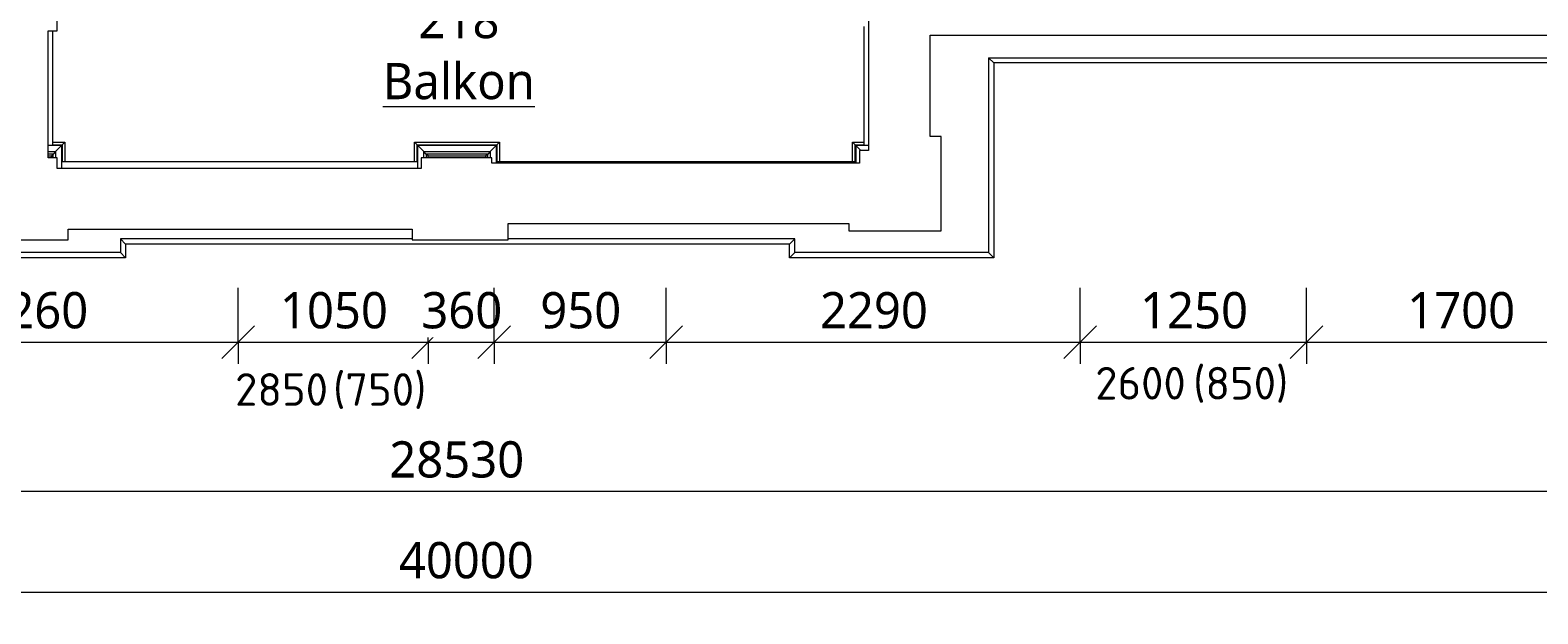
# Model space of a CAD drawing. Header units: metres. Extents: x -2.8 to 41.5, y -4.4 to 31.
# Tile 7 of 22: x 17.4 to 25.7, y -3.3 to -0.1. Entities that reach past the tile are written whole.
import ezdxf

# ---------------------------------------------------------------- set-up
doc = ezdxf.new("R2010")
doc.units = ezdxf.units.M
doc.layers.add('AV-KOTY', color=5, linetype='Continuous', lineweight=13, true_color=0x0000ff)
doc.layers.add('AV-MISTNOSTI', color=5, linetype='Continuous', lineweight=5, true_color=0x0000ff)
doc.layers.add('AV-KOTY-100', color=7, linetype='Continuous', lineweight=5)
doc.layers.add('AV-STAVBA', color=7, linetype='Continuous', lineweight=18)
doc.styles.add('ISOCPEUR', font='isocpeur.ttf', dxfattribs={"height": 0.18})
doc.styles.add('Trebuchet MS', font='trebuc.ttf', dxfattribs={"height": 0.2})
doc.styles.add('Trebuchet MS_B', font='trebuc.ttf', dxfattribs={"height": 0.2})
doc.dimstyles.new('2_mm_-_O_-_Blue_-_mm_-_zaokrouhlena', dxfattribs={"dimscale": 0.3048, "dimtxt": 0.20619, "dimasz": 0.590551, "dimexe": 0.393701, "dimexo": 0.0625, "dimgap": 0.065617, "dimtad": 1, "dimdec": 0, "dimlfac": 1000, "dimrnd": 10, "dimzin": 0, "dimdsep": 46, "dimtxsty": 'Trebuchet MS', "dimblk1": 'OBLIQUE', "dimblk2": 'OBLIQUE', "dimsah": 1, "dimcen": 0.09, "dimazin": 0, "dimtfac": 1, "dimtdec": 4, "dimtix": 1, "dimtmove": 0, "dimatfit": 3, "dimfxl": 0.984252, "dimfxlon": 1, "dimtvp": 1, "dimtfill": 1, "dimtolj": 1, "dimtzin": 0, "dimarcsym": 2})

# ---------------------------------------------------------------- blocks, each defined once
blk = doc.blocks.new('Římsa nad 1NP - Římsa nad 1NP-1582674-2NP')
at = {"layer": 'AV-STAVBA'}
for p, q in [((22.684, -0.2359), (22.6548, -0.2068)), ((22.6548, -0.2068), (33.5741, -0.2068)), ((22.6548, -0.2068), (22.6548, -1.2817)), ((22.684, -0.2359), (22.684, -1.3109)), ((33.5449, -0.2359), (22.684, -0.2359)), ((17.5364, -0.6903), (17.4614, -0.6903)), ((17.4614, -0.7242), (17.5025, -0.7242)), ((17.4884, -0.7383), (17.4614, -0.7383)), ((17.4614, -0.7479), (17.4788, -0.7479)), ((17.4614, -0.7479), (17.4788, -0.7479)), ((17.4884, -0.7383), (17.4788, -0.7479)), ((17.4788, -0.7479), (17.4788, -0.7584)), ((17.4788, -0.7584), (17.4788, -0.7479)), ((17.4865, -0.6728), (17.5538, -0.6728)), ((17.4865, -0.6873), (17.5393, -0.6873)), ((17.5025, -0.7242), (17.4884, -0.7383)), ((17.4884, -0.7584), (17.4884, -0.7383)), ((17.5025, -0.7242), (17.5279, -0.6988)), ((17.5025, -0.7242), (17.5025, -0.7584)), ((17.5361, -0.6906), (17.5393, -0.6873)), ((17.5364, -0.8184), (17.5364, -0.6903)), ((17.5393, -0.6873), (17.5538, -0.6728)), ((17.5393, -0.6873), (17.5393, -0.7818)), ((17.5538, -0.6728), (17.5538, -0.7818)), ((19.4838, -0.6728), (19.9538, -0.6728)), ((19.4838, -0.6728), (19.4982, -0.6873)), ((19.4838, -0.7818), (19.4838, -0.6728)), ((19.4982, -0.6873), (19.9393, -0.6873)), ((19.4982, -0.6873), (19.5015, -0.6906)), ((19.4982, -0.7818), (19.4982, -0.6873)), ((19.9364, -0.6903), (19.5012, -0.6903)), ((19.5012, -0.6903), (19.5012, -0.8184)), ((19.5097, -0.6988), (19.5351, -0.7242)), ((19.5351, -0.7584), (19.5351, -0.7242)), ((19.5492, -0.7383), (19.5351, -0.7242)), ((19.5351, -0.7242), (19.9025, -0.7242)), ((19.5492, -0.7383), (19.5492, -0.7584)), ((19.5588, -0.7479), (19.5492, -0.7383)), ((19.8884, -0.7383), (19.5492, -0.7383)), ((19.5588, -0.7584), (19.5588, -0.7479)), ((19.5588, -0.7479), (19.8788, -0.7479)), ((19.5588, -0.7479), (19.8788, -0.7479)), ((19.5588, -0.7584), (19.5588, -0.7479)), ((19.8884, -0.7383), (19.8788, -0.7479)), ((19.8788, -0.7479), (19.8788, -0.7584)), ((19.8788, -0.7584), (19.8788, -0.7479)), ((19.9025, -0.7242), (19.8884, -0.7383)), ((19.8884, -0.7584), (19.8884, -0.7383)), ((19.9025, -0.7242), (19.9279, -0.6988)), ((19.9025, -0.7242), (19.9025, -0.7584)), ((19.9361, -0.6906), (19.9393, -0.6873)), ((19.9364, -0.7884), (19.9364, -0.6903)), ((19.9393, -0.6873), (19.9538, -0.6728)), ((19.9393, -0.6873), (19.9393, -0.7818)), ((19.9538, -0.6728), (19.9538, -0.7818)), ((21.9038, -0.7818), (21.9038, -0.6728)), ((21.9038, -0.6728), (21.9182, -0.6873)), ((21.9038, -0.6728), (21.9648, -0.6728)), ((21.9182, -0.7818), (21.9182, -0.6873)), ((21.9182, -0.6873), (21.9215, -0.6906)), ((21.9182, -0.6873), (21.9648, -0.6873)), ((21.9914, -0.6903), (21.9212, -0.6903)), ((21.9212, -0.6903), (21.9212, -0.7884)), ((21.9297, -0.6988), (21.9493, -0.7184)), ((19.4722, -1.2068), (17.8598, -1.2068)), ((17.889, -1.2359), (17.8598, -1.2068)), ((17.8598, -1.2068), (17.8598, -1.2817)), ((17.889, -1.2359), (17.889, -1.3109)), ((21.5557, -1.2359), (17.889, -1.2359)), ((21.5848, -1.2068), (20.0022, -1.2068)), ((21.5557, -1.2359), (21.5848, -1.2068)), ((21.5557, -1.3109), (21.5557, -1.2359)), ((21.5848, -1.2817), (21.5848, -1.2068)), ((17.889, -1.3109), (16.7607, -1.3109)), ((17.8598, -1.2817), (16.7898, -1.2817)), ((17.889, -1.3109), (17.8598, -1.2817)), ((21.5848, -1.2817), (21.5557, -1.3109)), ((22.684, -1.3109), (21.5557, -1.3109)), ((22.6548, -1.2817), (21.5848, -1.2817)), ((22.6548, -1.2817), (22.684, -1.3109))]:
    blk.add_line(p, q, dxfattribs=at)
for points, knots in [([(17.5279, -0.6988), (17.5293, -0.6973), (17.5319, -0.6948), (17.5342, -0.6924), (17.5355, -0.6911), (17.5363, -0.6903), (17.5365, -0.6902), (17.5363, -0.6903)], [-1, -1, -1, -1, -0.8333333, -0.6666667, -0.5833333, -0.5, -0.3333333, -0.3333333, -0.3333333, -0.3333333]), ([(19.5013, -0.6903), (19.5011, -0.6902), (19.5012, -0.6903), (19.5021, -0.6911), (19.5033, -0.6924), (19.5057, -0.6948), (19.5083, -0.6974), (19.5097, -0.6988)], [0.3333333, 0.3333333, 0.3333333, 0.3333333, 0.5, 0.5833333, 0.6666667, 0.8333333, 1, 1, 1, 1]), ([(19.9279, -0.6988), (19.9293, -0.6973), (19.9319, -0.6948), (19.9342, -0.6924), (19.9355, -0.6911), (19.9363, -0.6903), (19.9365, -0.6902), (19.9363, -0.6903)], [-1, -1, -1, -1, -0.8333333, -0.6666667, -0.5833333, -0.5, -0.3333333, -0.3333333, -0.3333333, -0.3333333]), ([(21.9213, -0.6903), (21.9211, -0.6902), (21.9212, -0.6903), (21.9221, -0.6911), (21.9233, -0.6924), (21.9257, -0.6948), (21.9283, -0.6974), (21.9297, -0.6988)], [0.3333333, 0.3333333, 0.3333333, 0.3333333, 0.5, 0.5833333, 0.6666667, 0.8333333, 1, 1, 1, 1])]:
    blk.add_open_spline(points, degree=3, knots=knots, dxfattribs=at)
blk = doc.blocks.new('DIMBLOCK50-2NP')
at = {"layer": 'AV-KOTY-100', "color": 5, "true_color": 0x0000ff}
for p, q in [((16.2498, -1.7757), (16.2498, -1.4757)), ((18.5098, -1.7757), (18.5098, -1.4757)), ((16.2498, -1.7757), (16.3398, -1.6857)), ((18.5098, -1.7757), (18.5998, -1.6857)), ((16.2498, -1.7757), (16.1598, -1.8657)), ((16.2498, -1.7757), (18.5098, -1.7757)), ((16.2498, -1.7757), (16.2498, -1.8957)), ((18.5098, -1.7757), (18.4198, -1.8657)), ((18.5098, -1.7757), (18.5098, -1.8957))]:
    blk.add_line(p, q, dxfattribs=at)
at = {"layer": 'AV-KOTY-100', "color": 0, "insert": (17.0863, -1.4998), "char_height": 0.2, "width": 0.704541, "attachment_point": 1, "line_spacing_factor": 1.048425, "style": 'Trebuchet MS', "bg_fill": 3, "box_fill_scale": 1.25, "bg_fill_color": 256, "bg_fill_true_color": 13158600, "bg_fill_transparency": 0}
blk.add_mtext('2260', dxfattribs=at)
blk = doc.blocks.new('_Oblique')
at = {"color": 0, "linetype": 'ByBlock', "lineweight": -2}
blk.add_line((-0.5, -0.5), (0.5, 0.5), dxfattribs=at)
blk = doc.blocks.new('DIMBLOCK51-2NP')
at = {"layer": 'AV-KOTY-100', "color": 5, "true_color": 0x0000ff}
for p, q in [((18.5098, -1.7757), (18.5098, -1.4757)), ((19.5598, -1.7757), (19.5598, -1.4757)), ((18.5098, -1.7757), (18.5998, -1.6857)), ((19.5598, -1.7757), (19.6498, -1.6857)), ((18.5098, -1.7757), (18.4198, -1.8657)), ((18.5098, -1.7757), (19.5598, -1.7757)), ((18.5098, -1.7757), (18.5098, -1.8957)), ((19.5598, -1.7757), (19.4698, -1.8657)), ((19.5598, -1.7757), (19.5598, -1.8957))]:
    blk.add_line(p, q, dxfattribs=at)
at = {"layer": 'AV-KOTY-100', "color": 0, "insert": (18.7413, -1.4998), "char_height": 0.2, "width": 0.704541, "attachment_point": 1, "line_spacing_factor": 1.048425, "style": 'Trebuchet MS', "bg_fill": 3, "box_fill_scale": 1.25, "bg_fill_color": 256, "bg_fill_true_color": 13158600, "bg_fill_transparency": 0}
blk.add_mtext('1050', dxfattribs=at)
blk = doc.blocks.new('DIMBLOCK52-2NP')
at = {"layer": 'AV-KOTY-100', "color": 5, "true_color": 0x0000ff}
for p, q in [((19.5598, -1.7757), (19.5598, -1.4757)), ((19.9241, -1.7757), (19.9241, -1.4757)), ((19.5598, -1.7757), (19.6498, -1.6857)), ((19.9241, -1.7757), (20.0141, -1.6857)), ((19.5598, -1.7757), (19.4698, -1.8657)), ((19.5598, -1.7757), (19.9241, -1.7757)), ((19.5598, -1.7757), (19.5598, -1.8957)), ((19.9241, -1.7757), (19.8341, -1.8657)), ((19.9241, -1.7757), (19.9241, -1.8957))]:
    blk.add_line(p, q, dxfattribs=at)
at = {"layer": 'AV-KOTY-100', "color": 0, "insert": (19.5218, -1.4998), "char_height": 0.2, "width": 0.528406, "attachment_point": 1, "line_spacing_factor": 1.048425, "style": 'Trebuchet MS', "bg_fill": 3, "box_fill_scale": 1.25, "bg_fill_color": 256, "bg_fill_true_color": 13158600, "bg_fill_transparency": 0}
blk.add_mtext('360', dxfattribs=at)
blk = doc.blocks.new('DIMBLOCK53-2NP')
at = {"layer": 'AV-KOTY-100', "color": 5, "true_color": 0x0000ff}
for p, q in [((19.9241, -1.7757), (19.9241, -1.4757)), ((20.8741, -1.7757), (20.8741, -1.4757)), ((19.9241, -1.7757), (20.0141, -1.6857)), ((20.8741, -1.7757), (20.9641, -1.6857)), ((19.9241, -1.7757), (19.8341, -1.8657)), ((19.9241, -1.7757), (20.8741, -1.7757)), ((19.9241, -1.7757), (19.9241, -1.8957)), ((20.8741, -1.7757), (20.7841, -1.8657)), ((20.8741, -1.7757), (20.8741, -1.8957))]:
    blk.add_line(p, q, dxfattribs=at)
at = {"layer": 'AV-KOTY-100', "color": 0, "insert": (20.1789, -1.4998), "char_height": 0.2, "width": 0.528406, "attachment_point": 1, "line_spacing_factor": 1.048425, "style": 'Trebuchet MS', "bg_fill": 3, "box_fill_scale": 1.25, "bg_fill_color": 256, "bg_fill_true_color": 13158600, "bg_fill_transparency": 0}
blk.add_mtext('950', dxfattribs=at)
blk = doc.blocks.new('DIMBLOCK54-2NP')
at = {"layer": 'AV-KOTY-100', "color": 5, "true_color": 0x0000ff}
for p, q in [((20.8741, -1.7757), (20.8741, -1.4757)), ((23.1598, -1.7757), (23.1598, -1.4757)), ((20.8741, -1.7757), (20.9641, -1.6857)), ((23.1598, -1.7757), (23.2498, -1.6857)), ((20.8741, -1.7757), (20.7841, -1.8657)), ((20.8741, -1.7757), (23.1598, -1.7757)), ((20.8741, -1.7757), (20.8741, -1.8957)), ((23.1598, -1.7757), (23.0698, -1.8657)), ((23.1598, -1.7757), (23.1598, -1.8957))]:
    blk.add_line(p, q, dxfattribs=at)
at = {"layer": 'AV-KOTY-100', "color": 0, "insert": (21.7234, -1.4998), "char_height": 0.2, "width": 0.704541, "attachment_point": 1, "line_spacing_factor": 1.048425, "style": 'Trebuchet MS', "bg_fill": 3, "box_fill_scale": 1.25, "bg_fill_color": 256, "bg_fill_true_color": 13158600, "bg_fill_transparency": 0}
blk.add_mtext('2290', dxfattribs=at)
blk = doc.blocks.new('DIMBLOCK55-2NP')
at = {"layer": 'AV-KOTY-100', "color": 5, "true_color": 0x0000ff}
for p, q in [((23.1598, -1.7757), (23.1598, -1.4757)), ((24.4098, -1.7757), (24.4098, -1.4757)), ((23.1598, -1.7757), (23.2498, -1.6857)), ((24.4098, -1.7757), (24.4998, -1.6857)), ((23.1598, -1.7757), (23.0698, -1.8657)), ((23.1598, -1.7757), (24.4098, -1.7757)), ((23.1598, -1.7757), (23.1598, -1.8957)), ((24.4098, -1.7757), (24.3198, -1.8657)), ((24.4098, -1.7757), (24.4098, -1.8957))]:
    blk.add_line(p, q, dxfattribs=at)
at = {"layer": 'AV-KOTY-100', "color": 0, "insert": (23.4913, -1.4998), "char_height": 0.2, "width": 0.704541, "attachment_point": 1, "line_spacing_factor": 1.048425, "style": 'Trebuchet MS', "bg_fill": 3, "box_fill_scale": 1.25, "bg_fill_color": 256, "bg_fill_true_color": 13158600, "bg_fill_transparency": 0}
blk.add_mtext('1250', dxfattribs=at)
blk = doc.blocks.new('DIMBLOCK56-2NP')
at = {"layer": 'AV-KOTY-100', "color": 5, "true_color": 0x0000ff}
for p, q in [((24.4098, -1.7757), (24.4098, -1.4757)), ((26.1098, -1.7757), (26.1098, -1.4757)), ((24.4098, -1.7757), (24.4998, -1.6857)), ((26.1098, -1.7757), (26.1998, -1.6857)), ((24.4098, -1.7757), (24.3198, -1.8657)), ((24.4098, -1.7757), (26.1098, -1.7757)), ((24.4098, -1.7757), (24.4098, -1.8957)), ((26.1098, -1.7757), (26.0198, -1.8657)), ((26.1098, -1.7757), (26.1098, -1.8957))]:
    blk.add_line(p, q, dxfattribs=at)
at = {"layer": 'AV-KOTY-100', "color": 0, "insert": (24.9663, -1.4998), "char_height": 0.2, "width": 0.704541, "attachment_point": 1, "line_spacing_factor": 1.048425, "style": 'Trebuchet MS', "bg_fill": 3, "box_fill_scale": 1.25, "bg_fill_color": 256, "bg_fill_true_color": 13158600, "bg_fill_transparency": 0}
blk.add_mtext('1700', dxfattribs=at)
blk = doc.blocks.new('DIMBLOCK69-2NP')
at = {"layer": 'AV-KOTY-100', "color": 5, "true_color": 0x0000ff}
for p, q in [((5.4448, -2.5987), (5.4448, -2.2987)), ((33.9791, -2.5987), (33.9791, -2.2987)), ((5.4448, -2.5987), (5.5348, -2.5087)), ((33.9791, -2.5987), (34.0691, -2.5087)), ((5.4448, -2.5987), (5.3548, -2.6887)), ((5.4448, -2.5987), (33.9791, -2.5987)), ((5.4448, -2.5987), (5.4448, -2.7187)), ((33.9791, -2.5987), (33.8891, -2.6887)), ((33.9791, -2.5987), (33.9791, -2.7187))]:
    blk.add_line(p, q, dxfattribs=at)
at = {"layer": 'AV-KOTY-100', "color": 0, "insert": (19.345, -2.3227), "char_height": 0.2, "width": 0.880677, "attachment_point": 1, "line_spacing_factor": 1.048425, "style": 'Trebuchet MS', "bg_fill": 3, "box_fill_scale": 1.25, "bg_fill_color": 256, "bg_fill_true_color": 13158600, "bg_fill_transparency": 0}
blk.add_mtext('28530', dxfattribs=at)
blk = doc.blocks.new('DIMBLOCK72-2NP')
at = {"layer": 'AV-KOTY-100', "color": 5, "true_color": 0x0000ff}
for p, q in [((-0.2352, -3.1546), (-0.2352, -2.8546)), ((39.7648, -3.1546), (39.7648, -2.8546)), ((-0.2352, -3.1546), (-0.1452, -3.0646)), ((39.7648, -3.1546), (39.8548, -3.0646)), ((-0.2352, -3.1546), (-0.3252, -3.2446)), ((-0.2352, -3.1546), (39.7648, -3.1546)), ((-0.2352, -3.1546), (-0.2352, -3.2746)), ((39.7648, -3.1546), (39.6748, -3.2446)), ((39.7648, -3.1546), (39.7648, -3.2746))]:
    blk.add_line(p, q, dxfattribs=at)
at = {"layer": 'AV-KOTY-100', "color": 0, "insert": (19.3979, -2.8787), "char_height": 0.2, "width": 0.880677, "attachment_point": 1, "line_spacing_factor": 1.048425, "style": 'Trebuchet MS', "bg_fill": 3, "box_fill_scale": 1.25, "bg_fill_color": 256, "bg_fill_true_color": 13158600, "bg_fill_transparency": 0}
blk.add_mtext('40000', dxfattribs=at)

msp = doc.modelspace()

# ---------------------------------------------------------------- linework, layer by layer
at = {"layer": 'AV-STAVBA'}
for p, q in [((17.5114, -0.0584), (17.5114, 0.3582)), ((21.9914, 0.0016), (21.9914, -0.7184)), ((17.4614, -0.7584), (17.4614, -0.0584)), ((17.4614, -0.0584), (17.5114, -0.0584)), ((17.4865, -0.6906), (17.4865, -0.0584)), ((21.9648, -0.0337), (21.9648, -0.6907)), ((22.3322, -0.642), (22.3322, -0.082)), ((22.3322, -0.082), (34.6991, -0.082)), ((22.3922, -0.642), (22.3322, -0.642)), ((22.3922, -1.162), (22.3922, -0.642)), ((21.9914, -0.7184), (21.9414, -0.7184)), ((21.9414, -0.7184), (21.9414, -0.7884)), ((17.5114, -0.7584), (17.4614, -0.7584)), ((17.5114, -0.8184), (17.5114, -0.7584)), ((19.5214, -0.8184), (17.5114, -0.8184)), ((19.5015, -0.7818), (17.5361, -0.7818)), ((19.9114, -0.7584), (19.5214, -0.7584)), ((19.5214, -0.7584), (19.5214, -0.8184)), ((19.9114, -0.7884), (19.9114, -0.7584)), ((21.9414, -0.7884), (19.9114, -0.7884)), ((21.9215, -0.7818), (19.9361, -0.7818)), ((17.5722, -1.212), (17.5722, -1.152)), ((17.5722, -1.152), (19.4722, -1.152)), ((19.4722, -1.152), (19.4722, -1.212)), ((20.0022, -1.212), (20.0022, -1.122)), ((20.0022, -1.122), (21.8822, -1.122)), ((21.8822, -1.122), (21.8822, -1.162)), ((21.8822, -1.162), (22.3922, -1.162)), ((17.0622, -1.212), (17.5722, -1.212)), ((19.4722, -1.212), (20.0022, -1.212))]:
    msp.add_line(p, q, dxfattribs=at)

# ---------------------------------------------------------------- block references
msp.add_blockref('Římsa nad 1NP - Římsa nad 1NP-1582674-2NP', (0, 0), dxfattribs=at)

# ---------------------------------------------------------------- texts
at = {"layer": 'AV-KOTY', "lineweight": 5, "char_height": 0.18, "attachment_point": 1, "style": 'ISOCPEUR'}
for s, insert, width in [('2600', (23.2434, -1.9126), 0.609282), ('(850)', (23.7846, -1.9126), 0.633333), ('2850', (18.4934, -1.9471), 0.609282), ('(750)', (19.0346, -1.9471), 0.633333)]:
    msp.add_mtext(s, dxfattribs=dict(at, insert=insert, width=width))
at = {"layer": 'AV-MISTNOSTI', "char_height": 0.2, "attachment_point": 1, "style": 'Trebuchet MS_B'}
for s, insert, width in [('218', (19.5066, 0.1008), 0.601266), ('\\LBalkon', (19.3086, -0.2355), 1.082278)]:
    msp.add_mtext(s, dxfattribs=dict(at, insert=insert, width=width))

# ---------------------------------------------------------------- dimensions: what is measured, and where the dimension line sits
at = {"layer": 'AV-KOTY', "lineweight": 5}
for base, p1, p2, override, picture, middle in [((18.5098, -1.7757), (16.2498, -1.4757), (18.5098, -1.4757), {"dimpost": '<>', "dimfxl": 2.26}, 'DIMBLOCK50-2NP', (17.3798, -1.6537)), ((33.9791, -2.5987), (5.4448, -2.2987), (33.9791, -2.2987), {"dimpost": '<>', "dimfxl": 28.5343}, 'DIMBLOCK69-2NP', (19.7119, -2.4769)), ((39.7648, -3.1546), (-0.2352, -2.8546), (39.7648, -2.8546), {"dimpost": '<>', "dimfxl": 40}, 'DIMBLOCK72-2NP', (19.7648, -3.0329))]:
    dim = msp.add_linear_dim(base=base, p1=p1, p2=p2, dimstyle='2_mm_-_O_-_Blue_-_mm_-_zaokrouhlena', override=override, dxfattribs=at)
    dim.commit()
    dim.dimension.update_dxf_attribs({"geometry": picture, "text_midpoint": middle})

# ---------------------------------------------------------------- next in the draw order: dimensions: what is measured, and where the dimension line sits
dim = msp.add_linear_dim(base=(19.5598, -1.7757), p1=(18.5098, -1.4757), p2=(19.5598, -1.4757), dimstyle='2_mm_-_O_-_Blue_-_mm_-_zaokrouhlena', override={"dimpost": '<>', "dimfxl": 1.05}, dxfattribs=at)
dim.commit()
dim.dimension.update_dxf_attribs({"geometry": 'DIMBLOCK51-2NP', "text_midpoint": (19.0348, -1.654)})

# ---------------------------------------------------------------- next in the draw order: dimensions: what is measured, and where the dimension line sits
dim = msp.add_linear_dim(base=(19.9241, -1.7757), p1=(19.5598, -1.4757), p2=(19.9241, -1.4757), dimstyle='2_mm_-_O_-_Blue_-_mm_-_zaokrouhlena', override={"dimpost": '<>', "dimfxl": 0.364257}, dxfattribs=at)
dim.commit()
dim.dimension.update_dxf_attribs({"geometry": 'DIMBLOCK52-2NP', "text_midpoint": (19.7419, -1.6537)})

# ---------------------------------------------------------------- next in the draw order: dimensions: what is measured, and where the dimension line sits
dim = msp.add_linear_dim(base=(20.8741, -1.7757), p1=(19.9241, -1.4757), p2=(20.8741, -1.4757), dimstyle='2_mm_-_O_-_Blue_-_mm_-_zaokrouhlena', override={"dimpost": '<>', "dimfxl": 0.95}, dxfattribs=at)
dim.commit()
dim.dimension.update_dxf_attribs({"geometry": 'DIMBLOCK53-2NP', "text_midpoint": (20.3991, -1.6537)})

# ---------------------------------------------------------------- next in the draw order: dimensions: what is measured, and where the dimension line sits
dim = msp.add_linear_dim(base=(23.1598, -1.7757), p1=(20.8741, -1.4757), p2=(23.1598, -1.4757), dimstyle='2_mm_-_O_-_Blue_-_mm_-_zaokrouhlena', override={"dimpost": '<>', "dimfxl": 2.285743}, dxfattribs=at)
dim.commit()
dim.dimension.update_dxf_attribs({"geometry": 'DIMBLOCK54-2NP', "text_midpoint": (22.0169, -1.6537)})

# ---------------------------------------------------------------- next in the draw order: dimensions: what is measured, and where the dimension line sits
dim = msp.add_linear_dim(base=(24.4098, -1.7757), p1=(23.1598, -1.4757), p2=(24.4098, -1.4757), dimstyle='2_mm_-_O_-_Blue_-_mm_-_zaokrouhlena', override={"dimpost": '<>', "dimfxl": 1.25}, dxfattribs=at)
dim.commit()
dim.dimension.update_dxf_attribs({"geometry": 'DIMBLOCK55-2NP', "text_midpoint": (23.7848, -1.654)})

# ---------------------------------------------------------------- next in the draw order: dimensions: what is measured, and where the dimension line sits
dim = msp.add_linear_dim(base=(26.1098, -1.7757), p1=(24.4098, -1.4757), p2=(26.1098, -1.4757), dimstyle='2_mm_-_O_-_Blue_-_mm_-_zaokrouhlena', override={"dimpost": '<>', "dimfxl": 1.7}, dxfattribs=at)
dim.commit()
dim.dimension.update_dxf_attribs({"geometry": 'DIMBLOCK56-2NP', "text_midpoint": (25.2598, -1.654)})

doc.saveas('drawing.dxf')
